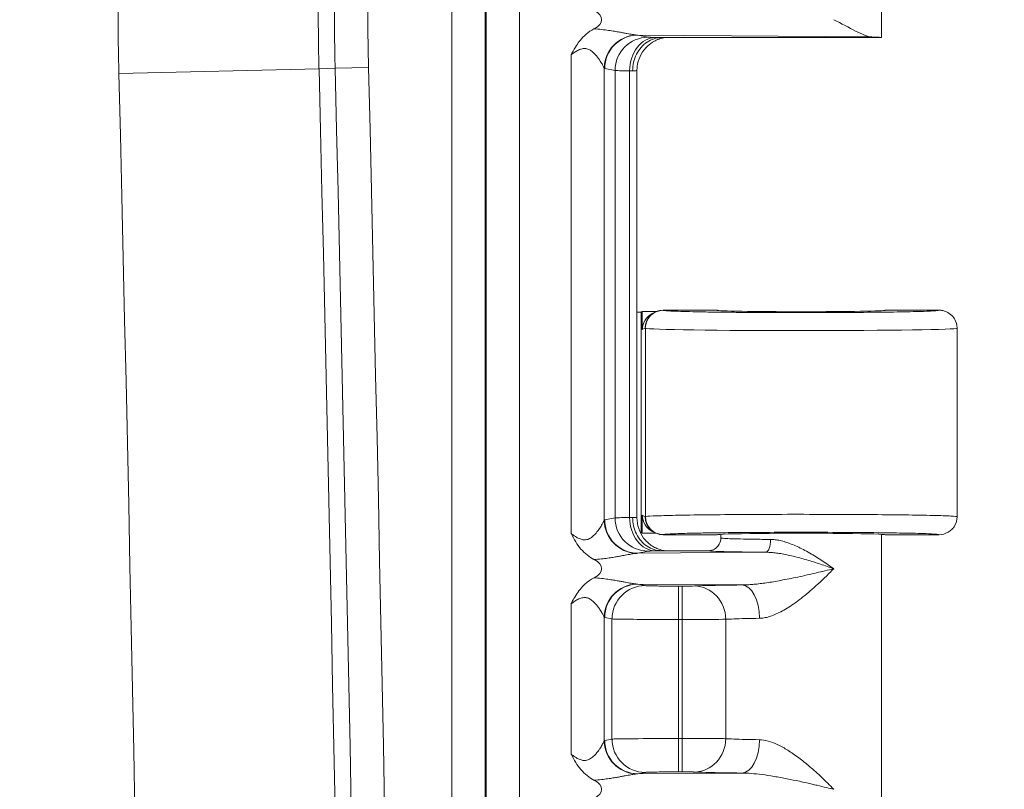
# Model space of a CAD drawing. Header units: inches. Extents: x 0 to 153, y 3 to 96.
# Tile 115 of 132: x 128.27 to 130.19, y 58.61 to 60.11. Entities that reach past the tile are written whole.
import ezdxf

# ---------------------------------------------------------------- set-up
doc = ezdxf.new("R2010")
doc.units = ezdxf.units.IN
doc.header["$LTSCALE"] = 4.5
doc.header["$MEASUREMENT"] = 0
for name, color, linetype, lineweight in [('Dimension (ANSI)', 7, 'Continuous', 9), ('Visible (ANSI)', 7, 'Continuous', 18), ('Visible Narrow (ANSI)', 7, 'Continuous', 5)]:
    doc.layers.add(name, color=color, linetype=linetype, lineweight=lineweight)
doc.styles.add('Note Text (ANSI)', font='arial.ttf')
doc.dimstyles.new('.XXX', dxfattribs={"dimscale": 4.5, "dimtxt": 0.095, "dimasz": 0.125, "dimexe": 0.1875, "dimexo": 0.063, "dimgap": 0.0625, "dimtad": 0, "dimtih": 1, "dimtoh": 1, "dimdec": 3, "dimrnd": 1e-08, "dimzin": 0, "dimdsep": 46, "dimtxsty": 'Note Text (ANSI)', "dimblk": 'Filled-1', "dimcen": 0.09, "dimdle": 0.45, "dimclrd": 256, "dimclre": 256, "dimclrt": 256, "dimadec": 0, "dimazin": 1, "dimtfac": 1.263158, "dimtofl": 0, "dimtmove": 0, "dimatfit": 3, "dimfxl": 1, "dimtolj": 1, "dimtzin": 4, "dimlwd": -1, "dimlwe": -1, "dimarcsym": 0})

# ---------------------------------------------------------------- blocks, each defined once
blk = doc.blocks.new('Filled-1')
at = {"color": 0}
for p, q in [((0, 0), (-1, 0.25)), ((-1, 0.25), (-1, -0.25)), ((-1, 0), (0, 0)), ((-1, -0.25), (0, 0))]:
    blk.add_line(p, q, dxfattribs=at)
at = {"color": 0, "flags": 128}
blk.add_lwpolyline([(-1, -0.25), (0, 0), (-1, 0.25), (-1, -0.25)], dxfattribs=at)
at = {"color": 0}
blk.add_solid([(-1, -0.25), (0, 0), (-1, 0.25), (-1, -0.25)], dxfattribs=at)
blk = doc.blocks.new('*D68')
at = {"layer": 'Defpoints', "color": 0, "transparency": 16777216}
for p in [(128.2716, 63.3379), (128.2716, 41.3129), (133.1091, 41.3129)]:
    blk.add_point(p, dxfattribs=at)
at = {"layer": 'Dimension (ANSI)', "transparency": 16777216}
for p, q in [((128.5551, 63.3379), (133.9529, 63.3379)), ((133.1091, 62.7754), (133.1091, 52.8251)), ((133.1091, 41.8754), (133.1091, 51.8257)), ((128.5551, 41.3129), (133.9529, 41.3129))]:
    blk.add_line(p, q, dxfattribs=at)
at = {"layer": 'Dimension (ANSI)', "transparency": 16777216, "xscale": 0.5625, "yscale": 0.5625, "zscale": 0.5625}
for p, rotation in [((133.1091, 63.3379), 90), ((133.1091, 41.3129), 270)]:
    blk.add_blockref('Filled-1', p, dxfattribs=dict(at, rotation=rotation))
at = {"layer": 'Dimension (ANSI)', "transparency": 16777216, "insert": (132.3842, 52.5438), "char_height": 0.4275, "attachment_point": 1, "style": 'Note Text (ANSI)'}
blk.add_mtext('\\A1;22.03', dxfattribs=at)

msp = doc.modelspace()

# ---------------------------------------------------------------- linework, layer by layer
at = {"layer": 'Visible (ANSI)'}
for p, q in [((129.9504, 60.0754), (129.9504, 60.6075)), ((129.4439, 60.0854), (129.4439, 60.0854)), ((129.4439, 60.0716), (129.4439, 60.0716)), ((129.9504, 60.0754), (129.5223, 60.0754)), ((129.4191, 60.0461), (129.4191, 60.0461)), ((129.417, 60.0418), (129.417, 60.0418)), ((129.4742, 59.1393), (129.4742, 60.0115)), ((129.4742, 59.5404), (129.4826, 59.5404)), ((129.4847, 59.5414), (129.4826, 59.5404)), ((129.4826, 59.1104), (129.4826, 59.5404)), ((129.4847, 59.5064), (129.4847, 59.5414)), ((129.4847, 59.5414), (129.5117, 59.5414)), ((129.5096, 59.5405), (129.5041, 59.5377)), ((129.5124, 59.5414), (129.5124, 59.5414)), ((129.5252, 59.5441), (129.6304, 59.5441)), ((129.9579, 59.5441), (130.0629, 59.5441)), ((130.0979, 59.5091), (130.0979, 59.1416)), ((129.4847, 59.1094), (129.4847, 59.1444)), ((129.417, 59.109), (129.417, 59.109)), ((129.4191, 59.1047), (129.4191, 59.1047)), ((129.481, 59.1104), (129.4826, 59.1104)), ((129.4847, 59.1094), (129.4826, 59.1104)), ((129.5117, 59.1094), (129.4847, 59.1094)), ((129.5041, 59.1131), (129.5096, 59.1103)), ((129.5125, 59.1094), (129.5124, 59.1094)), ((129.5252, 59.1066), (129.6304, 59.1066)), ((129.6379, 59.1004), (129.6379, 59.1075)), ((129.9504, 58.5754), (129.9504, 59.1075)), ((129.9579, 59.1066), (130.0629, 59.1066)), ((129.4439, 59.0654), (129.4439, 59.0654)), ((129.5223, 59.0754), (129.6129, 59.0754)), ((129.417, 59.0609), (129.417, 59.0609)), ((129.417, 59.0199), (129.417, 59.0199)), ((129.4191, 59.0196), (129.4191, 59.0196)), ((129.4439, 59.0154), (129.4439, 59.0154)), ((129.417, 58.679), (129.417, 58.679)), ((129.4191, 58.6747), (129.4191, 58.6747)), ((129.417, 58.6309), (129.417, 58.6309)), ((129.4439, 58.6354), (129.4439, 58.6354))]:
    msp.add_line(p, q, dxfattribs=at)
for centre, major_axis, ratio, start_param, end_param in [((129.3352, 60.1104), (0.0702, 0), 0.412637, 5.620675, 6.945469), ((129.7941, 60.0754), (0.1562, 0), 0.017455, 6.275185, 6.772124), ((129.5198, 59.5064), (-0.0313, -0.0157), 0.999239, 4.712389, 5.819964), ((129.5252, 59.5091), (0, 0.035), 0.999239, 0, 1.570796), ((129.5198, 59.5064), (-0.0313, -0.0157), 0.999239, 4.572588, 4.572729), ((129.7941, 59.5441), (0.1638, 0), 0.017455, 3.141593, 6.283185), ((129.5198, 59.1444), (-0.0313, 0.0157), 0.999239, 0.463221, 1.570796), ((129.5252, 59.1416), (0, -0.035), 0.999239, 4.712389, 6.283185), ((129.5198, 59.1444), (-0.0313, 0.0157), 0.999239, 1.710457, 1.711606), ((129.7941, 59.1066), (0.1638, 0), 0.017455, 0, 3.141593), ((129.3352, 59.0404), (0.0702, 0), 0.412637, 5.621879, 6.945485), ((129.3352, 58.6104), (0.0702, 0), 0.412637, 5.621879, 6.945485)]:
    msp.add_ellipse(centre, major_axis=major_axis, ratio=ratio, start_param=start_param, end_param=end_param, dxfattribs=at)
for points, knots in [([(129.8576, 60.1104), (129.8724, 60.103), (129.8872, 60.0948), (129.9129, 60.0819), (129.9238, 60.077), (129.9321, 60.0767)], [0, 0, 0, 0, 0.135667, 0.135667, 0.2691124, 0.2691124, 0.2691124, 0.2691124]), ([(129.3458, 60.0418), (129.3463, 60.0427), (129.3471, 60.0441), (129.3541, 60.0572), (129.3589, 60.0644), (129.3669, 60.0743), (129.3707, 60.0783), (129.3798, 60.0861), (129.385, 60.0896), (129.3905, 60.0926)], [-0.0073862, -0.0073862, -0.0073862, -0.0073862, 0, 0, 0.1055968, 0.1055968, 0.1931683, 0.1931683, 0.2901849, 0.2901849, 0.2901849, 0.2901849]), ([(129.4658, 60.0104), (129.4657, 60.0218), (129.4684, 60.0332), (129.4734, 60.043), (129.4783, 60.0527), (129.4854, 60.0609), (129.4939, 60.0666), (129.5025, 60.0723), (129.5126, 60.0754), (129.5223, 60.0754)], [0, 0, 0, 0, 0.3333333, 0.3333333, 0.3333333, 0.6666667, 0.6666667, 0.6666667, 0.9999971, 0.9999971, 0.9999971, 0.9999971]), ([(129.5279, 60.0754), (129.5269, 60.0752), (129.5257, 60.075), (129.523, 60.0744), (129.5216, 60.074), (129.5183, 60.073), (129.5163, 60.0723), (129.511, 60.0701), (129.5078, 60.0685), (129.4999, 60.0635), (129.4955, 60.0599), (129.487, 60.0508), (129.4832, 60.045), (129.4774, 60.0327), (129.4755, 60.0259), (129.4744, 60.0165), (129.4742, 60.014), (129.4742, 60.0115)], [0.1321664, 0.1321664, 0.1321664, 0.1321664, 0.1456204, 0.1456204, 0.1576999, 0.1576999, 0.1745215, 0.1745215, 0.2023357, 0.2023357, 0.2457092, 0.2457092, 0.2971239, 0.2971239, 0.3496632, 0.3496632, 0.3688285, 0.3688285, 0.3688285, 0.3688285]), ([(130.0629, 59.5441), (130.0654, 59.5441), (130.0679, 59.5439), (130.0726, 59.5428), (130.0749, 59.5421), (130.081, 59.5394), (130.0846, 59.5369), (130.0903, 59.5312), (130.0925, 59.5281), (130.0966, 59.52), (130.0974, 59.5156), (130.0978, 59.5114), (130.0979, 59.5102), (130.0979, 59.5091)], [-0.08332371, -0.08332371, -0.08332371, -0.08332371, -0.07190987, -0.07190987, -0.06103151, -0.06103151, -0.04145418, -0.04145418, -0.02414848, -0.02414848, 0, 0, 0.00766329, 0.00766329, 0.00766329, 0.00766329]), ([(130.0629, 59.1066), (130.069, 59.1066), (130.0751, 59.1083), (130.0804, 59.1113), (130.083, 59.1129), (130.0855, 59.1148), (130.0876, 59.1169), (130.0897, 59.119), (130.0917, 59.1215), (130.0932, 59.1241), (130.0962, 59.1294), (130.0979, 59.1355), (130.0979, 59.1416)], [0, 0, 0, 0, 0.333333, 0.333333, 0.333333, 0.49993, 0.49993, 0.49993, 0.666667, 0.666667, 0.666667, 1, 1, 1, 1]), ([(129.4658, 59.1404), (129.4657, 59.1291), (129.4684, 59.1178), (129.4733, 59.108), (129.4782, 59.0981), (129.4856, 59.0897), (129.4941, 59.0841), (129.5026, 59.0784), (129.5122, 59.0754), (129.5223, 59.0754)], [0, 0, 0, 0, 0.3333333, 0.3333333, 0.3333333, 0.6666667, 0.6666667, 0.6666667, 0.9999986, 0.9999986, 0.9999986, 0.9999986]), ([(129.4742, 59.1393), (129.4742, 59.1323), (129.4754, 59.1252), (129.4799, 59.112), (129.4832, 59.1057), (129.4914, 59.0947), (129.4965, 59.0898), (129.5049, 59.084), (129.5078, 59.0823), (129.5136, 59.0795), (129.5164, 59.0784), (129.5211, 59.0769), (129.5229, 59.0764), (129.5254, 59.0758), (129.5263, 59.0757), (129.5273, 59.0755), (129.5276, 59.0754), (129.5279, 59.0754)], [0, 0, 0, 0, 0.0535059, 0.0535059, 0.1061073, 0.1061073, 0.1586915, 0.1586915, 0.1843305, 0.1843305, 0.208002, 0.208002, 0.2241524, 0.2241524, 0.2327127, 0.2327127, 0.2367245, 0.2367245, 0.2367245, 0.2367245]), ([(129.3905, 59.0582), (129.381, 59.0633), (129.3724, 59.0702), (129.3651, 59.0787), (129.3578, 59.0873), (129.3518, 59.0975), (129.3458, 59.109)], [0, 0, 0, 0, 0.5, 0.5, 0.5, 1, 1, 1, 1]), ([(129.6129, 59.0754), (129.6172, 59.0754), (129.6216, 59.0766), (129.6254, 59.0787), (129.6292, 59.0809), (129.6324, 59.0842), (129.6345, 59.0879), (129.6367, 59.0917), (129.6379, 59.096), (129.6379, 59.1004)], [0.0000006, 0.0000006, 0.0000006, 0.0000006, 0.3333333, 0.3333333, 0.3333333, 0.6666667, 0.6666667, 0.6666667, 0.9994469, 0.9994469, 0.9994469, 0.9994469]), ([(129.3458, 58.9718), (129.3461, 58.9724), (129.3464, 58.973), (129.3467, 58.9735), (129.3488, 58.9775), (129.351, 58.9814), (129.3532, 58.9852), (129.3557, 58.9893), (129.3583, 58.9933), (129.3613, 58.9973), (129.3619, 58.9981), (129.3626, 58.999), (129.3633, 58.9998), (129.3663, 59.0036), (129.3697, 59.0073), (129.3735, 59.0107), (129.3785, 59.0152), (129.3842, 59.0192), (129.3906, 59.0226)], [0, 0, 0, 0, 0.029877, 0.029877, 0.029877, 0.2317057, 0.2317057, 0.2317057, 0.4515051, 0.4515051, 0.4515051, 0.5, 0.5, 0.5, 0.7152516, 0.7152516, 0.7152516, 1, 1, 1, 1]), ([(129.3905, 58.6282), (129.381, 58.6333), (129.3724, 58.6402), (129.3651, 58.6487), (129.3578, 58.6573), (129.3518, 58.6675), (129.3458, 58.679)], [0, 0, 0, 0, 0.5, 0.5, 0.5, 1, 1, 1, 1])]:
    msp.add_open_spline(points, degree=3, knots=knots, dxfattribs=at)
msp.add_open_spline([(129.4742, 59.1393), (129.4742, 59.1393), (129.4742, 59.1393), (129.4742, 59.1393)], degree=3, dxfattribs=at)
at = {"layer": 'Visible Narrow (ANSI)'}
for p, q in [((129.1134, 62.2844), (129.1134, 42.3664)), ((129.1784, 62.2844), (129.1784, 42.3664)), ((129.1804, 42.3646), (129.1804, 62.2862)), ((129.2454, 42.3646), (129.2454, 62.2862)), ((129.9321, 60.0767), (129.4761, 60.0803)), ((129.4761, 60.0803), (129.4962, 60.0763)), ((129.3458, 60.0418), (129.3458, 59.109)), ((128.8548, 60.0148), (128.4649, 60.0055)), ((128.8863, 60.0156), (128.8548, 60.0148)), ((128.9513, 60.0171), (128.8863, 60.0156)), ((129.4106, 60.0158), (129.4106, 59.135)), ((129.4114, 60.0153), (129.4315, 60.0113)), ((129.4315, 60.0113), (129.4315, 59.1395)), ((129.4598, 60.0107), (129.4598, 59.1401)), ((129.5255, 59.544), (129.5252, 59.5441)), ((129.4902, 59.5091), (129.4847, 59.5064)), ((129.4906, 59.509), (129.4902, 59.5091)), ((129.4906, 59.509), (129.4906, 59.1418)), ((129.4847, 59.1444), (129.4902, 59.1416)), ((129.4902, 59.1416), (129.4906, 59.1418)), ((129.4114, 59.1355), (129.4315, 59.1395)), ((129.5252, 59.1066), (129.5255, 59.1068)), ((129.4761, 59.0705), (129.4962, 59.0745)), ((129.4761, 59.0705), (129.7251, 59.0725)), ((129.6792, 59.0087), (129.4761, 59.0103)), ((129.4761, 59.0103), (129.4904, 59.0075)), ((129.5551, 59.0064), (129.5626, 59.0064)), ((129.5551, 58.9414), (129.5551, 59.0064)), ((129.5626, 58.9414), (129.5626, 59.0064)), ((129.3458, 58.9718), (129.3458, 58.679)), ((129.4106, 58.9458), (129.4106, 58.705)), ((129.4114, 58.9453), (129.4256, 58.9425)), ((129.4256, 58.9425), (129.4256, 58.7083)), ((129.5551, 58.9414), (129.5626, 58.9414)), ((129.5551, 58.9414), (129.5551, 58.7094)), ((129.5626, 58.9414), (129.5626, 58.7094)), ((129.4114, 58.7055), (129.4256, 58.7083)), ((129.5551, 58.7094), (129.5626, 58.7094)), ((129.5551, 58.6444), (129.5551, 58.7094)), ((129.5626, 58.6444), (129.5626, 58.7094)), ((129.4761, 58.6405), (129.4904, 58.6433)), ((129.5551, 58.6444), (129.5626, 58.6444)), ((129.4761, 58.6405), (129.6792, 58.6421))]:
    msp.add_line(p, q, dxfattribs=at)
for centre, radius, start, end in [((133.8866, 60.1356), 5.4233, 180, 181.3754), ((133.8866, 60.1356), 5.0333, 180, 181.3754), ((133.8866, 60.1356), 5.0018, 180, 181.3754), ((133.8866, 60.1356), 4.9368, 180, 181.3754), ((-191.3998, 52.3254), 319.9569, 358.624571, 1.375429), ((-191.3998, 52.3254), 320.3469, 358.624571, 1.375429), ((-191.3998, 52.3254), 320.3784, 358.624571, 1.375429), ((-191.3998, 52.3254), 320.4434, 358.624571, 1.375429)]:
    msp.add_arc(centre, radius, start, end, dxfattribs=at)
for centre, major_axis, ratio, start_param, end_param in [((129.4753, 60.0158), (0.0468, 0.0451), 0.992155, 0.841678, 2.369997), ((129.4761, 60.0153), (0.0127, 0.0637), 0.996044, 0.197689, 1.766964), ((129.4962, 60.0113), (0.0127, 0.0637), 0.996044, 0.197683, 1.766962), ((129.5104, 60.0107), (0.0014, 0.065), 0.777979, 0.027761, 1.587613), ((129.561, 60.0114), (-0.13, 0), 0.008725, 0.087251, 0.679208), ((129.4093, 60.0093), (0.065, 0), 0.034653, 0.516502, 0.67905), ((129.5255, 59.509), (0.0156, 0.0313), 0.999239, 0.46383, 2.034018), ((129.7941, 59.5091), (-0.3038, 0), 0.015443, 0.034907, 3.141582), ((129.5256, 59.1418), (0.0156, -0.0313), 0.999239, 4.249159, 5.818936), ((129.4753, 59.135), (-0.0468, 0.0451), 0.992154, 0.771406, 2.29985), ((129.4761, 59.1355), (0.0127, -0.0637), 0.996044, 4.516222, 6.085497), ((129.561, 59.1394), (-0.13, 0), 0.008726, 5.603966, 6.195927), ((129.4962, 59.1395), (0.0127, -0.0637), 0.996044, 4.516222, 6.085496), ((129.4092, 59.1415), (0.065, 0), 0.034699, 5.604167, 5.766675), ((129.5104, 59.1401), (0.0014, -0.065), 0.777979, 4.695572, 6.255426), ((129.7251, 59.0974), (-0.0002, -0.025), 0.380981, 0.018873, 1.573531), ((129.4753, 58.9458), (0.0468, 0.0451), 0.992154, 0.841753, 2.370204), ((129.4761, 58.9453), (0.0127, 0.0637), 0.996044, 0.197689, 1.766964), ((129.4904, 58.9425), (0.0127, 0.0637), 0.996044, 0.19769, 1.766964), ((129.4774, 59.0635), (-0.0012, -0.0532), 0.908679, 6.219099, 6.281748), ((129.6792, 58.9437), (-0.0007, 0.065), 0.519437, 4.706878, 6.262761), ((129.5626, 59.0069), (0.025, 0), 0.017456, 4.712414, 5.936139), ((129.5861, 58.9417), (-0.0031, 0.0649), 0.940262, 4.66704, 6.23191), ((129.4115, 59.0704), (0, -0.1251), 0.08715, 6.193125, 6.265792), ((129.5626, 58.9419), (0.09, 0), 0.004848, 4.712392, 5.93618), ((129.4753, 58.705), (-0.0468, 0.0451), 0.992154, 0.771406, 2.29985), ((129.4761, 58.7055), (0.0127, -0.0637), 0.996044, 4.516222, 6.085497), ((129.5551, 58.7082), (-0.13, 0), 0.008727, 4.712402, 6.195919), ((129.4904, 58.7083), (0.0127, -0.0637), 0.996044, 4.516222, 6.085496), ((129.5861, 58.7091), (-0.0031, -0.0649), 0.940262, 0.051282, 1.616122), ((129.6792, 58.7071), (-0.0007, -0.065), 0.519512, 0.020338, 1.576249)]:
    msp.add_ellipse(centre, major_axis=major_axis, ratio=ratio, start_param=start_param, end_param=end_param, dxfattribs=at)
for points, knots in [([(129.3905, 60.0926), (129.3958, 60.0923), (129.4008, 60.0919), (129.4055, 60.0913), (129.4103, 60.0908), (129.4148, 60.0902), (129.419, 60.0896), (129.4231, 60.089), (129.4269, 60.0884), (129.4304, 60.0878), (129.4338, 60.0872), (129.437, 60.0867), (129.4399, 60.0862), (129.4428, 60.0856), (129.4454, 60.0851), (129.4479, 60.0847), (129.4503, 60.0842), (129.4526, 60.0838), (129.4547, 60.0834), (129.4567, 60.083), (129.4586, 60.0827), (129.4604, 60.0824), (129.4621, 60.0821), (129.4638, 60.0818), (129.4653, 60.0815), (129.4667, 60.0813), (129.4681, 60.0811), (129.4694, 60.0809), (129.4707, 60.0807), (129.472, 60.0806), (129.4731, 60.0805)], [0, 0, 0, 0, 0.1, 0.1, 0.1, 0.2, 0.2, 0.2, 0.3, 0.3, 0.3, 0.4, 0.4, 0.4, 0.5, 0.5, 0.5, 0.6, 0.6, 0.6, 0.7, 0.7, 0.7, 0.8, 0.8, 0.8, 0.9, 0.9, 0.9, 0.9999934, 0.9999934, 0.9999934, 0.9999934]), ([(129.4962, 60.0763), (129.4968, 60.0762), (129.4982, 60.0761), (129.5003, 60.076), (129.5004, 60.076), (129.5006, 60.076), (129.5007, 60.076), (129.503, 60.0759), (129.5062, 60.0758), (129.5104, 60.0757)], [0, 0, 0, 0, 0.4747361, 0.4747361, 0.4747361, 0.5, 0.5, 0.5, 1, 1, 1, 1]), ([(129.3458, 60.0418), (129.3483, 60.0437), (129.3507, 60.0454), (129.3531, 60.047), (129.3555, 60.0486), (129.358, 60.05), (129.3604, 60.0512), (129.3628, 60.0523), (129.3652, 60.0532), (129.3676, 60.0537), (129.3701, 60.0542), (129.3725, 60.0543), (129.3749, 60.054), (129.3773, 60.0536), (129.3797, 60.0528), (129.382, 60.0516), (129.3843, 60.0505), (129.3864, 60.0489), (129.3883, 60.0472), (129.3903, 60.0456), (129.3921, 60.0437), (129.3937, 60.0419), (129.3952, 60.0401), (129.3967, 60.0384), (129.3979, 60.0367), (129.3992, 60.035), (129.4003, 60.0334), (129.4013, 60.0319), (129.4023, 60.0304), (129.4032, 60.029), (129.404, 60.0277), (129.4048, 60.0264), (129.4055, 60.0252), (129.4062, 60.0241), (129.4068, 60.023), (129.4073, 60.022), (129.4078, 60.0211), (129.4083, 60.0203), (129.4087, 60.0195), (129.4091, 60.0188), (129.4094, 60.0181), (129.4097, 60.0175), (129.41, 60.017), (129.4102, 60.0165), (129.4104, 60.0161), (129.4106, 60.0158)], [0, 0, 0, 0, 0.066667, 0.066667, 0.066667, 0.133333, 0.133333, 0.133333, 0.2, 0.2, 0.2, 0.266667, 0.266667, 0.266667, 0.333333, 0.333333, 0.333333, 0.4, 0.4, 0.4, 0.466667, 0.466667, 0.466667, 0.533333, 0.533333, 0.533333, 0.6, 0.6, 0.6, 0.666667, 0.666667, 0.666667, 0.733333, 0.733333, 0.733333, 0.8, 0.8, 0.8, 0.866667, 0.866667, 0.866667, 0.933333, 0.933333, 0.933333, 1, 1, 1, 1]), ([(129.4106, 60.0158), (129.4107, 60.0157), (129.411, 60.0154), (129.4112, 60.0153), (129.4114, 60.0153)], [0.0017798, 0.0017798, 0.0017798, 0.0017798, 0.5, 1, 1, 1, 1]), ([(129.4658, 60.0104), (129.4686, 60.0106), (129.4728, 60.0109), (129.4742, 60.0113), (129.4742, 60.0115)], [0, 0, 0, 0, 0.5, 0.9673103, 0.9673103, 0.9673103, 0.9673103]), ([(130.0629, 59.5441), (130.0629, 59.5438), (130.0609, 59.5435), (130.0568, 59.5431), (130.0553, 59.543), (130.0535, 59.5429), (130.0515, 59.5428), (130.045, 59.5424), (130.0359, 59.542), (130.0243, 59.5417), (130.0222, 59.5416), (130.0201, 59.5416), (130.0179, 59.5415), (130.0038, 59.5412), (129.9866, 59.5408), (129.967, 59.5405), (129.9664, 59.5405), (129.9657, 59.5405), (129.9651, 59.5405), (129.9447, 59.5402), (129.9219, 59.54), (129.8975, 59.5398), (129.8954, 59.5398), (129.8932, 59.5398), (129.8911, 59.5398), (129.8686, 59.5396), (129.845, 59.5395), (129.8211, 59.5395), (129.8156, 59.5395), (129.8102, 59.5394), (129.8047, 59.5394), (129.7838, 59.5394), (129.7628, 59.5395), (129.7423, 59.5395), (129.7339, 59.5396), (129.7255, 59.5396), (129.7173, 59.5396), (129.7002, 59.5397), (129.6836, 59.5398), (129.6678, 59.54), (129.6574, 59.5401), (129.6474, 59.5402), (129.6379, 59.5403), (129.626, 59.5405), (129.6149, 59.5406), (129.6047, 59.5408), (129.5943, 59.541), (129.5849, 59.5412), (129.5766, 59.5414), (129.5703, 59.5415), (129.5645, 59.5417), (129.5595, 59.5418), (129.5515, 59.5421), (129.5452, 59.5423), (129.5403, 59.5426), (129.538, 59.5427), (129.536, 59.5428), (129.5342, 59.5429), (129.5299, 59.5432), (129.5274, 59.5435), (129.5262, 59.5438), (129.5259, 59.5438), (129.5257, 59.5439), (129.5255, 59.544)], [0, 0, 0, 0, 0.0661777, 0.0661777, 0.0661777, 0.0909091, 0.0909091, 0.0909091, 0.1681587, 0.1681587, 0.1681587, 0.1818182, 0.1818182, 0.1818182, 0.269862, 0.269862, 0.269862, 0.2727273, 0.2727273, 0.2727273, 0.3636364, 0.3636364, 0.3636364, 0.3715853, 0.3715853, 0.3715853, 0.4545455, 0.4545455, 0.4545455, 0.4733454, 0.4733454, 0.4733454, 0.5454545, 0.5454545, 0.5454545, 0.5749069, 0.5749069, 0.5749069, 0.6363636, 0.6363636, 0.6363636, 0.6767631, 0.6767631, 0.6767631, 0.7272727, 0.7272727, 0.7272727, 0.778755, 0.778755, 0.778755, 0.8181818, 0.8181818, 0.8181818, 0.88, 0.88, 0.88, 0.9090909, 0.9090909, 0.9090909, 0.98157, 0.98157, 0.98157, 1, 1, 1, 1]), ([(129.3458, 59.109), (129.3463, 59.1086), (129.3468, 59.1082), (129.3473, 59.1079), (129.3506, 59.1055), (129.3536, 59.1033), (129.3567, 59.1015), (129.3576, 59.101), (129.3585, 59.1005), (129.3594, 59.1001), (129.3621, 59.0987), (129.3647, 59.0977), (129.3672, 59.0972), (129.3684, 59.0969), (129.3696, 59.0967), (129.3708, 59.0966), (129.3728, 59.0965), (129.3746, 59.0966), (129.3764, 59.097), (129.3777, 59.0973), (129.3789, 59.0977), (129.3801, 59.0982), (129.3814, 59.0988), (129.3826, 59.0995), (129.3838, 59.1002), (129.3851, 59.101), (129.3863, 59.1019), (129.3874, 59.1028), (129.3882, 59.1034), (129.389, 59.1041), (129.3897, 59.1048), (129.391, 59.106), (129.3921, 59.1071), (129.3932, 59.1083), (129.3937, 59.1088), (129.3941, 59.1094), (129.3946, 59.1099), (129.3957, 59.1112), (129.3968, 59.1126), (129.3978, 59.1139), (129.398, 59.1142), (129.3982, 59.1145), (129.3985, 59.1148), (129.3996, 59.1163), (129.4005, 59.1177), (129.4014, 59.119), (129.4015, 59.1192), (129.4016, 59.1193), (129.4017, 59.1194), (129.4026, 59.1209), (129.4035, 59.1222), (129.4043, 59.1235), (129.405, 59.1248), (129.4057, 59.1259), (129.4064, 59.127), (129.4064, 59.1272), (129.4065, 59.1273), (129.4066, 59.1274), (129.4071, 59.1284), (129.4076, 59.1292), (129.408, 59.13), (129.4081, 59.1302), (129.4082, 59.1304), (129.4083, 59.1306), (129.4087, 59.1312), (129.4089, 59.1318), (129.4092, 59.1323), (129.4093, 59.1325), (129.4094, 59.1327), (129.4095, 59.1329), (129.4097, 59.1333), (129.4099, 59.1336), (129.4101, 59.1339), (129.4102, 59.1341), (129.4103, 59.1343), (129.4103, 59.1345), (129.4104, 59.1347), (129.4105, 59.1348), (129.4106, 59.135)], [0, 0, 0, 0, 0.009557, 0.009557, 0.009557, 0.0714286, 0.0714286, 0.0714286, 0.0895597, 0.0895597, 0.0895597, 0.1428571, 0.1428571, 0.1428571, 0.1687848, 0.1687848, 0.1687848, 0.2142857, 0.2142857, 0.2142857, 0.2482034, 0.2482034, 0.2482034, 0.2857143, 0.2857143, 0.2857143, 0.3274285, 0.3274285, 0.3274285, 0.3571429, 0.3571429, 0.3571429, 0.4066429, 0.4066429, 0.4066429, 0.4285714, 0.4285714, 0.4285714, 0.4859161, 0.4859161, 0.4859161, 0.5, 0.5, 0.5, 0.5651615, 0.5651615, 0.5651615, 0.5714286, 0.5714286, 0.5714286, 0.6428571, 0.6428571, 0.6428571, 0.7142857, 0.7142857, 0.7142857, 0.72364, 0.72364, 0.72364, 0.7857143, 0.7857143, 0.7857143, 0.8029065, 0.8029065, 0.8029065, 0.8571429, 0.8571429, 0.8571429, 0.8821476, 0.8821476, 0.8821476, 0.9285714, 0.9285714, 0.9285714, 0.9614561, 0.9614561, 0.9614561, 1, 1, 1, 1]), ([(129.4106, 59.135), (129.4107, 59.1351), (129.411, 59.1353), (129.4112, 59.1354), (129.4114, 59.1355)], [0.0000001, 0.0000001, 0.0000001, 0.0000001, 0.5, 1, 1, 1, 1]), ([(129.4658, 59.1404), (129.4686, 59.1402), (129.4728, 59.1399), (129.4742, 59.1395), (129.4742, 59.1393)], [0, 0, 0, 0, 0.5, 0.9670537, 0.9670537, 0.9670537, 0.9670537]), ([(129.5255, 59.1068), (129.5259, 59.107), (129.527, 59.1072), (129.5288, 59.1074), (129.5311, 59.1076), (129.5343, 59.1079), (129.5387, 59.1081), (129.543, 59.1083), (129.5484, 59.1086), (129.5547, 59.1088), (129.5599, 59.109), (129.5658, 59.1091), (129.5722, 59.1093), (129.5815, 59.1095), (129.5919, 59.1098), (129.6035, 59.11), (129.6098, 59.1101), (129.6164, 59.1102), (129.6234, 59.1103), (129.6379, 59.1105), (129.6537, 59.1107), (129.6704, 59.1108), (129.6762, 59.1109), (129.6821, 59.1109), (129.688, 59.111), (129.7076, 59.1111), (129.7282, 59.1112), (129.7492, 59.1113), (129.7531, 59.1113), (129.7571, 59.1113), (129.7611, 59.1113), (129.7847, 59.1114), (129.8087, 59.1114), (129.8322, 59.1113), (129.8338, 59.1113), (129.8353, 59.1113), (129.8368, 59.1113), (129.8618, 59.1112), (129.8863, 59.1111), (129.9092, 59.1109), (129.91, 59.1109), (129.9108, 59.1109), (129.9116, 59.1109), (129.9336, 59.1107), (129.9541, 59.1104), (129.9723, 59.1102), (129.9749, 59.1101), (129.9774, 59.1101), (129.9798, 59.11), (129.9957, 59.1098), (130.0097, 59.1095), (130.0214, 59.1092), (130.0245, 59.1091), (130.0275, 59.109), (130.0303, 59.1089), (130.0396, 59.1086), (130.047, 59.1083), (130.0524, 59.1079), (130.0547, 59.1078), (130.0566, 59.1077), (130.0582, 59.1075), (130.0613, 59.1072), (130.0629, 59.1069), (130.0629, 59.1066)], [0, 0, 0, 0, 0.0404823, 0.0404823, 0.0404823, 0.0909091, 0.0909091, 0.0909091, 0.1408952, 0.1408952, 0.1408952, 0.1818182, 0.1818182, 0.1818182, 0.2405294, 0.2405294, 0.2405294, 0.2727273, 0.2727273, 0.2727273, 0.3402922, 0.3402922, 0.3402922, 0.3636364, 0.3636364, 0.3636364, 0.4400719, 0.4400719, 0.4400719, 0.4545455, 0.4545455, 0.4545455, 0.5398613, 0.5398613, 0.5398613, 0.5454545, 0.5454545, 0.5454545, 0.6363636, 0.6363636, 0.6363636, 0.6396598, 0.6396598, 0.6396598, 0.7272727, 0.7272727, 0.7272727, 0.739467, 0.739467, 0.739467, 0.8181818, 0.8181818, 0.8181818, 0.8392196, 0.8392196, 0.8392196, 0.9090909, 0.9090909, 0.9090909, 0.9393164, 0.9393164, 0.9393164, 1, 1, 1, 1]), ([(129.6379, 59.1004), (129.6379, 59.1001), (129.6393, 59.0999), (129.6422, 59.0996), (129.6451, 59.0994), (129.6495, 59.0992), (129.6551, 59.0989), (129.6607, 59.0987), (129.6675, 59.0985), (129.6755, 59.0983), (129.6835, 59.0981), (129.6925, 59.098), (129.7025, 59.0978), (129.7124, 59.0977), (129.7232, 59.0975), (129.7346, 59.0974)], [0, 0, 0, 0, 0.2, 0.2, 0.2, 0.4, 0.4, 0.4, 0.6, 0.6, 0.6, 0.8, 0.8, 0.8, 1, 1, 1, 1]), ([(129.7346, 59.0974), (129.7374, 59.0974), (129.7404, 59.0972), (129.7435, 59.0968), (129.7466, 59.0965), (129.7497, 59.0959), (129.7531, 59.0952), (129.7564, 59.0944), (129.7598, 59.0935), (129.7634, 59.0924), (129.767, 59.0913), (129.7707, 59.09), (129.7746, 59.0885), (129.7784, 59.087), (129.7824, 59.0853), (129.7864, 59.0835), (129.7904, 59.0817), (129.7944, 59.0797), (129.7985, 59.0775), (129.8026, 59.0754), (129.8068, 59.0731), (129.8109, 59.0708), (129.815, 59.0684), (129.8191, 59.066), (129.8232, 59.0635), (129.8272, 59.061), (129.8313, 59.0584), (129.8352, 59.0558), (129.8391, 59.0532), (129.843, 59.0506), (129.8467, 59.048), (129.8505, 59.0455), (129.8541, 59.0429), (129.8576, 59.0404)], [0.0000002, 0.0000002, 0.0000002, 0.0000002, 0.0909091, 0.0909091, 0.0909091, 0.1818182, 0.1818182, 0.1818182, 0.2727273, 0.2727273, 0.2727273, 0.3636364, 0.3636364, 0.3636364, 0.4545455, 0.4545455, 0.4545455, 0.5454545, 0.5454545, 0.5454545, 0.6363636, 0.6363636, 0.6363636, 0.7272727, 0.7272727, 0.7272727, 0.8181818, 0.8181818, 0.8181818, 0.9090909, 0.9090909, 0.9090909, 1, 1, 1, 1]), ([(129.3905, 59.0582), (129.3957, 59.0585), (129.4054, 59.0593), (129.4174, 59.0609), (129.4278, 59.0625), (129.4367, 59.064), (129.4445, 59.0655), (129.4512, 59.0667), (129.4571, 59.0678), (129.4622, 59.0687), (129.4665, 59.0695), (129.4702, 59.07), (129.4722, 59.0702), (129.4731, 59.0703)], [0, 0, 0, 0, 0.0909091, 0.1818182, 0.2727273, 0.3636364, 0.4545455, 0.5454545, 0.6363636, 0.7272727, 0.8181818, 0.9090909, 0.999999, 0.999999, 0.999999, 0.999999]), ([(129.4962, 59.0745), (129.4964, 59.0745), (129.4967, 59.0746), (129.4972, 59.0746), (129.4977, 59.0747), (129.4983, 59.0747), (129.499, 59.0747), (129.4997, 59.0748), (129.5006, 59.0748), (129.5017, 59.0749), (129.5028, 59.0749), (129.504, 59.0749), (129.5055, 59.075), (129.5069, 59.075), (129.5085, 59.0751), (129.5104, 59.0751)], [0, 0, 0, 0, 0.2, 0.2, 0.2, 0.4, 0.4, 0.4, 0.6, 0.6, 0.6, 0.8, 0.8, 0.8, 1, 1, 1, 1]), ([(129.6129, 59.0754), (129.6128, 59.0751), (129.6161, 59.0746), (129.6311, 59.0739), (129.655, 59.0733), (129.6866, 59.0728), (129.7115, 59.0725), (129.7251, 59.0725)], [0, 0, 0, 0, 0.2, 0.4, 0.6, 0.8, 1, 1, 1, 1]), ([(129.7251, 59.0725), (129.7279, 59.0724), (129.7309, 59.0723), (129.734, 59.0721), (129.7371, 59.0719), (129.7403, 59.0716), (129.7437, 59.0712), (129.7471, 59.0708), (129.7506, 59.0703), (129.7544, 59.0697), (129.7581, 59.0691), (129.762, 59.0683), (129.766, 59.0675), (129.77, 59.0667), (129.7742, 59.0658), (129.7785, 59.0647), (129.7827, 59.0637), (129.7871, 59.0626), (129.7915, 59.0614), (129.796, 59.0602), (129.8005, 59.0589), (129.805, 59.0576), (129.8095, 59.0563), (129.814, 59.0549), (129.8185, 59.0535), (129.8231, 59.0521), (129.8276, 59.0506), (129.832, 59.0491), (129.8364, 59.0477), (129.8408, 59.0462), (129.8451, 59.0447), (129.8493, 59.0433), (129.8535, 59.0418), (129.8576, 59.0404)], [0, 0, 0, 0, 0.0909091, 0.0909091, 0.0909091, 0.1818182, 0.1818182, 0.1818182, 0.2727273, 0.2727273, 0.2727273, 0.3636364, 0.3636364, 0.3636364, 0.4545455, 0.4545455, 0.4545455, 0.5454545, 0.5454545, 0.5454545, 0.6363636, 0.6363636, 0.6363636, 0.7272727, 0.7272727, 0.7272727, 0.8181818, 0.8181818, 0.8181818, 0.9090909, 0.9090909, 0.9090909, 1, 1, 1, 1]), ([(129.6792, 59.0087), (129.6818, 59.0087), (129.6847, 59.0088), (129.6878, 59.0089), (129.6908, 59.009), (129.6941, 59.0092), (129.6975, 59.0095), (129.701, 59.0098), (129.7046, 59.0101), (129.7084, 59.0105), (129.7122, 59.011), (129.7162, 59.0115), (129.7204, 59.012), (129.7245, 59.0126), (129.7288, 59.0132), (129.7333, 59.0139), (129.7378, 59.0146), (129.7425, 59.0154), (129.7474, 59.0163), (129.7523, 59.0172), (129.7573, 59.0181), (129.7626, 59.0191), (129.7679, 59.0201), (129.7733, 59.0212), (129.779, 59.0224), (129.7846, 59.0235), (129.7905, 59.0248), (129.7965, 59.0261), (129.8026, 59.0274), (129.8089, 59.0289), (129.8154, 59.0304), (129.821, 59.0316), (129.8267, 59.033), (129.8326, 59.0344), (129.8336, 59.0346), (129.8347, 59.0349), (129.8357, 59.0351), (129.8416, 59.0365), (129.8477, 59.038), (129.854, 59.0395), (129.8552, 59.0398), (129.8564, 59.0401), (129.8576, 59.0404)], [0, 0, 0, 0, 0.0833333, 0.0833333, 0.0833333, 0.1666667, 0.1666667, 0.1666667, 0.25, 0.25, 0.25, 0.3333333, 0.3333333, 0.3333333, 0.4166667, 0.4166667, 0.4166667, 0.5, 0.5, 0.5, 0.5833333, 0.5833333, 0.5833333, 0.6666667, 0.6666667, 0.6666667, 0.75, 0.75, 0.75, 0.8333333, 0.8333333, 0.8333333, 0.9042879, 0.9042879, 0.9042879, 0.9166667, 0.9166667, 0.9166667, 0.9867894, 0.9867894, 0.9867894, 1, 1, 1, 1]), ([(129.713, 58.9437), (129.7158, 58.9437), (129.7187, 58.944), (129.7219, 58.9445), (129.7251, 58.9451), (129.7284, 58.9459), (129.7319, 58.9469), (129.7354, 58.948), (129.739, 58.9493), (129.7428, 58.9509), (129.7465, 58.9524), (129.7504, 58.9543), (129.7544, 58.9564), (129.7585, 58.9585), (129.7626, 58.9608), (129.7669, 58.9635), (129.7711, 58.9661), (129.7755, 58.969), (129.7801, 58.9722), (129.7846, 58.9753), (129.7893, 58.9788), (129.7941, 58.9825), (129.7988, 58.9862), (129.8037, 58.9901), (129.8088, 58.9944), (129.8138, 58.9986), (129.8189, 59.0031), (129.8242, 59.008), (129.8295, 59.0128), (129.8349, 59.0179), (129.8405, 59.0233), (129.8461, 59.0287), (129.8518, 59.0344), (129.8576, 59.0404)], [0.0000001, 0.0000001, 0.0000001, 0.0000001, 0.0909091, 0.0909091, 0.0909091, 0.1818182, 0.1818182, 0.1818182, 0.2727273, 0.2727273, 0.2727273, 0.3636364, 0.3636364, 0.3636364, 0.4545455, 0.4545455, 0.4545455, 0.5454545, 0.5454545, 0.5454545, 0.6363636, 0.6363636, 0.6363636, 0.7272727, 0.7272727, 0.7272727, 0.8181818, 0.8181818, 0.8181818, 0.9090909, 0.9090909, 0.9090909, 1, 1, 1, 1]), ([(129.3906, 59.0226), (129.3956, 59.0223), (129.4003, 59.0219), (129.4049, 59.0214), (129.4094, 59.0209), (129.4137, 59.0204), (129.4176, 59.0198), (129.4216, 59.0193), (129.4252, 59.0187), (129.4285, 59.0181), (129.4318, 59.0176), (129.4348, 59.0171), (129.4376, 59.0166), (129.4404, 59.0161), (129.443, 59.0156), (129.4455, 59.0151), (129.4479, 59.0147), (129.4501, 59.0143), (129.4522, 59.0139), (129.4542, 59.0135), (129.4561, 59.0131), (129.4579, 59.0128), (129.4597, 59.0125), (129.4613, 59.0122), (129.4627, 59.012), (129.4642, 59.0117), (129.4656, 59.0115), (129.4668, 59.0113), (129.4681, 59.0111), (129.4692, 59.0109), (129.4702, 59.0108), (129.4713, 59.0107), (129.4722, 59.0106), (129.4731, 59.0105)], [0.0000007, 0.0000007, 0.0000007, 0.0000007, 0.0909091, 0.0909091, 0.0909091, 0.1818182, 0.1818182, 0.1818182, 0.2727273, 0.2727273, 0.2727273, 0.3636364, 0.3636364, 0.3636364, 0.4545455, 0.4545455, 0.4545455, 0.5454545, 0.5454545, 0.5454545, 0.6363636, 0.6363636, 0.6363636, 0.7272727, 0.7272727, 0.7272727, 0.8181818, 0.8181818, 0.8181818, 0.9090909, 0.9090909, 0.9090909, 1, 1, 1, 1]), ([(129.4904, 59.0075), (129.4909, 59.0073), (129.4925, 59.0072), (129.4949, 59.0071), (129.4954, 59.0071), (129.496, 59.0071), (129.4967, 59.0071), (129.4988, 59.007), (129.5015, 59.0069), (129.5046, 59.0068), (129.5065, 59.0068), (129.5084, 59.0068), (129.5105, 59.0067), (129.5131, 59.0067), (129.5158, 59.0066), (129.5188, 59.0066), (129.5224, 59.0066), (129.5262, 59.0065), (129.5301, 59.0065), (129.5321, 59.0065), (129.5341, 59.0065), (129.5361, 59.0065), (129.5415, 59.0064), (129.5471, 59.0064), (129.553, 59.0064), (129.5537, 59.0064), (129.5544, 59.0064), (129.5551, 59.0064)], [0, 0, 0, 0, 0.2, 0.2, 0.2, 0.2457899, 0.2457899, 0.2457899, 0.4, 0.4, 0.4, 0.4896621, 0.4896621, 0.4896621, 0.6, 0.6, 0.6, 0.7336681, 0.7336681, 0.7336681, 0.8, 0.8, 0.8, 0.9782267, 0.9782267, 0.9782267, 1, 1, 1, 1]), ([(129.5861, 59.0067), (129.5918, 59.007), (129.6066, 59.0075), (129.6385, 59.0082), (129.6647, 59.0085), (129.6792, 59.0087)], [0, 0, 0, 0, 0.3333333, 0.6666667, 0.9999995, 0.9999995, 0.9999995, 0.9999995]), ([(129.3458, 58.9718), (129.3484, 58.9737), (129.3509, 58.9755), (129.3534, 58.9772), (129.3559, 58.9788), (129.3585, 58.9803), (129.361, 58.9815), (129.3635, 58.9826), (129.366, 58.9835), (129.3686, 58.9839), (129.3711, 58.9843), (129.3737, 58.9843), (129.3762, 58.9838), (129.3786, 58.9833), (129.3811, 58.9822), (129.3833, 58.9809), (129.3856, 58.9795), (129.3877, 58.9779), (129.3896, 58.9761), (129.3915, 58.9743), (129.3932, 58.9725), (129.3947, 58.9707), (129.3962, 58.9689), (129.3976, 58.9672), (129.3988, 58.9655), (129.4, 58.9639), (129.4011, 58.9623), (129.402, 58.9608), (129.403, 58.9594), (129.4038, 58.958), (129.4046, 58.9567), (129.4054, 58.9555), (129.406, 58.9543), (129.4066, 58.9533), (129.4072, 58.9522), (129.4077, 58.9513), (129.4082, 58.9505), (129.4086, 58.9497), (129.409, 58.949), (129.4093, 58.9483), (129.4096, 58.9477), (129.4099, 58.9472), (129.4101, 58.9468), (129.4103, 58.9464), (129.4105, 58.946), (129.4106, 58.9458)], [0, 0, 0, 0, 0.0666667, 0.0666667, 0.0666667, 0.1333333, 0.1333333, 0.1333333, 0.2, 0.2, 0.2, 0.2666667, 0.2666667, 0.2666667, 0.3333333, 0.3333333, 0.3333333, 0.4, 0.4, 0.4, 0.4666667, 0.4666667, 0.4666667, 0.5333333, 0.5333333, 0.5333333, 0.6, 0.6, 0.6, 0.6666667, 0.6666667, 0.6666667, 0.7333333, 0.7333333, 0.7333333, 0.8, 0.8, 0.8, 0.8666667, 0.8666667, 0.8666667, 0.9333333, 0.9333333, 0.9333333, 1, 1, 1, 1]), ([(129.3458, 58.679), (129.3463, 58.6786), (129.3468, 58.6782), (129.3473, 58.6779), (129.3506, 58.6755), (129.3536, 58.6733), (129.3567, 58.6715), (129.3576, 58.671), (129.3585, 58.6705), (129.3594, 58.6701), (129.3621, 58.6687), (129.3647, 58.6677), (129.3672, 58.6672), (129.3684, 58.6669), (129.3696, 58.6667), (129.3708, 58.6666), (129.3728, 58.6665), (129.3746, 58.6666), (129.3764, 58.667), (129.3777, 58.6673), (129.3789, 58.6677), (129.3801, 58.6682), (129.3814, 58.6688), (129.3826, 58.6695), (129.3838, 58.6702), (129.3851, 58.671), (129.3863, 58.6719), (129.3874, 58.6728), (129.3882, 58.6734), (129.389, 58.6741), (129.3897, 58.6748), (129.391, 58.676), (129.3921, 58.6771), (129.3932, 58.6783), (129.3937, 58.6788), (129.3941, 58.6794), (129.3946, 58.6799), (129.3957, 58.6812), (129.3968, 58.6826), (129.3978, 58.6839), (129.398, 58.6842), (129.3982, 58.6845), (129.3985, 58.6848), (129.3996, 58.6863), (129.4005, 58.6877), (129.4014, 58.689), (129.4015, 58.6892), (129.4016, 58.6893), (129.4017, 58.6894), (129.4026, 58.6909), (129.4035, 58.6922), (129.4043, 58.6935), (129.405, 58.6948), (129.4057, 58.6959), (129.4064, 58.697), (129.4064, 58.6972), (129.4065, 58.6973), (129.4066, 58.6974), (129.4071, 58.6984), (129.4076, 58.6992), (129.408, 58.7), (129.4081, 58.7002), (129.4082, 58.7004), (129.4083, 58.7006), (129.4087, 58.7012), (129.4089, 58.7018), (129.4092, 58.7023), (129.4093, 58.7025), (129.4094, 58.7027), (129.4095, 58.7029), (129.4097, 58.7033), (129.4099, 58.7036), (129.4101, 58.7039), (129.4102, 58.7041), (129.4103, 58.7043), (129.4103, 58.7045), (129.4104, 58.7047), (129.4105, 58.7048), (129.4106, 58.705)], [0, 0, 0, 0, 0.009557, 0.009557, 0.009557, 0.0714286, 0.0714286, 0.0714286, 0.0895597, 0.0895597, 0.0895597, 0.1428571, 0.1428571, 0.1428571, 0.1687848, 0.1687848, 0.1687848, 0.2142857, 0.2142857, 0.2142857, 0.2482034, 0.2482034, 0.2482034, 0.2857143, 0.2857143, 0.2857143, 0.3274285, 0.3274285, 0.3274285, 0.3571429, 0.3571429, 0.3571429, 0.4066429, 0.4066429, 0.4066429, 0.4285714, 0.4285714, 0.4285714, 0.4859161, 0.4859161, 0.4859161, 0.5, 0.5, 0.5, 0.5651615, 0.5651615, 0.5651615, 0.5714286, 0.5714286, 0.5714286, 0.6428571, 0.6428571, 0.6428571, 0.7142857, 0.7142857, 0.7142857, 0.72364, 0.72364, 0.72364, 0.7857143, 0.7857143, 0.7857143, 0.8029065, 0.8029065, 0.8029065, 0.8571429, 0.8571429, 0.8571429, 0.8821476, 0.8821476, 0.8821476, 0.9285714, 0.9285714, 0.9285714, 0.9614561, 0.9614561, 0.9614561, 1, 1, 1, 1]), ([(129.4106, 58.705), (129.4107, 58.7051), (129.411, 58.7053), (129.4112, 58.7054), (129.4114, 58.7055)], [0.0000001, 0.0000001, 0.0000001, 0.0000001, 0.5, 1, 1, 1, 1]), ([(129.5626, 58.7094), (129.5672, 58.7094), (129.5721, 58.7094), (129.5771, 58.7093), (129.5822, 58.7093), (129.5874, 58.7093), (129.5928, 58.7093), (129.5981, 58.7093), (129.6036, 58.7093), (129.6089, 58.7093), (129.6142, 58.7093), (129.6194, 58.7093), (129.6243, 58.7092), (129.6292, 58.7092), (129.6337, 58.7092), (129.6376, 58.7092), (129.6414, 58.7091), (129.6447, 58.7091), (129.6471, 58.7091)], [0, 0, 0, 0, 0.1666667, 0.1666667, 0.1666667, 0.3333333, 0.3333333, 0.3333333, 0.5, 0.5, 0.5, 0.6666667, 0.6666667, 0.6666667, 0.8333333, 0.8333333, 0.8333333, 1, 1, 1, 1]), ([(129.6472, 58.7091), (129.6513, 58.7088), (129.6565, 58.7085), (129.6628, 58.7083), (129.6692, 58.708), (129.6767, 58.7078), (129.6851, 58.7076), (129.6936, 58.7074), (129.7029, 58.7072), (129.713, 58.7071)], [0.0034692, 0.0034692, 0.0034692, 0.0034692, 0.3333333, 0.3333333, 0.3333333, 0.6666667, 0.6666667, 0.6666667, 1, 1, 1, 1]), ([(129.713, 58.7071), (129.7183, 58.707), (129.7296, 58.7052), (129.7483, 58.698), (129.7682, 58.687), (129.7893, 58.6724), (129.8112, 58.6547), (129.834, 58.6341), (129.8497, 58.6185), (129.8576, 58.6104)], [0.0000062, 0.0000062, 0.0000062, 0.0000062, 0.1428571, 0.2857143, 0.4285714, 0.5714286, 0.7142857, 0.8571429, 1, 1, 1, 1]), ([(129.4904, 58.6433), (129.4905, 58.6434), (129.4908, 58.6434), (129.4912, 58.6434), (129.4913, 58.6434), (129.4914, 58.6435), (129.4916, 58.6435), (129.492, 58.6435), (129.4925, 58.6435), (129.4931, 58.6436), (129.4933, 58.6436), (129.4935, 58.6436), (129.4937, 58.6436), (129.4944, 58.6436), (129.4952, 58.6437), (129.4961, 58.6437), (129.4963, 58.6437), (129.4966, 58.6437), (129.4969, 58.6437), (129.4979, 58.6438), (129.499, 58.6438), (129.5001, 58.6438), (129.5005, 58.6438), (129.5009, 58.6439), (129.5012, 58.6439), (129.5025, 58.6439), (129.504, 58.6439), (129.5055, 58.644), (129.506, 58.644), (129.5064, 58.644), (129.5069, 58.644), (129.5085, 58.644), (129.5104, 58.6441), (129.5123, 58.6441), (129.5129, 58.6441), (129.5134, 58.6441), (129.5139, 58.6441), (129.516, 58.6441), (129.5183, 58.6442), (129.5207, 58.6442), (129.5213, 58.6442), (129.5219, 58.6442), (129.5226, 58.6442), (129.5251, 58.6442), (129.5278, 58.6443), (129.5306, 58.6443), (129.5313, 58.6443), (129.5319, 58.6443), (129.5326, 58.6443), (129.5355, 58.6443), (129.5386, 58.6443), (129.5417, 58.6443), (129.5423, 58.6443), (129.543, 58.6443), (129.5436, 58.6443), (129.5468, 58.6444), (129.55, 58.6444), (129.5532, 58.6444), (129.5539, 58.6444), (129.5545, 58.6444), (129.5551, 58.6444)], [0, 0, 0, 0, 0.0741824, 0.0741824, 0.0741824, 0.1, 0.1, 0.1, 0.1750086, 0.1750086, 0.1750086, 0.2, 0.2, 0.2, 0.276181, 0.276181, 0.276181, 0.3, 0.3, 0.3, 0.3772256, 0.3772256, 0.3772256, 0.4, 0.4, 0.4, 0.4782637, 0.4782637, 0.4782637, 0.5, 0.5, 0.5, 0.5792969, 0.5792969, 0.5792969, 0.6, 0.6, 0.6, 0.6803862, 0.6803862, 0.6803862, 0.7, 0.7, 0.7, 0.7814699, 0.7814699, 0.7814699, 0.8, 0.8, 0.8, 0.8824353, 0.8824353, 0.8824353, 0.9, 0.9, 0.9, 0.9837388, 0.9837388, 0.9837388, 1, 1, 1, 1]), ([(129.5626, 58.6444), (129.5636, 58.6444), (129.5646, 58.6444), (129.5657, 58.6444), (129.566, 58.6444), (129.5663, 58.6444), (129.5666, 58.6444), (129.5679, 58.6444), (129.5692, 58.6443), (129.5706, 58.6443), (129.5707, 58.6443), (129.5708, 58.6443), (129.5709, 58.6443), (129.5724, 58.6443), (129.5739, 58.6443), (129.5754, 58.6443), (129.5755, 58.6443), (129.5756, 58.6443), (129.5757, 58.6443), (129.5771, 58.6443), (129.5784, 58.6443), (129.5797, 58.6442), (129.58, 58.6442), (129.5803, 58.6442), (129.5805, 58.6442), (129.5816, 58.6442), (129.5825, 58.6442), (129.5834, 58.6442), (129.5838, 58.6442), (129.5841, 58.6441), (129.5845, 58.6441), (129.5851, 58.6441), (129.5856, 58.6441), (129.5861, 58.6441)], [0, 0, 0, 0, 0.1296887, 0.1296887, 0.1296887, 0.1666667, 0.1666667, 0.1666667, 0.3204005, 0.3204005, 0.3204005, 0.3333333, 0.3333333, 0.3333333, 0.5, 0.5, 0.5, 0.5107382, 0.5107382, 0.5107382, 0.6666667, 0.6666667, 0.6666667, 0.7009692, 0.7009692, 0.7009692, 0.8333333, 0.8333333, 0.8333333, 0.8922142, 0.8922142, 0.8922142, 1, 1, 1, 1]), ([(129.3905, 58.6282), (129.3957, 58.6285), (129.4054, 58.6293), (129.4174, 58.6309), (129.4278, 58.6325), (129.4367, 58.634), (129.4445, 58.6355), (129.4512, 58.6367), (129.4571, 58.6378), (129.4622, 58.6387), (129.4665, 58.6395), (129.4702, 58.64), (129.4722, 58.6402), (129.4731, 58.6403)], [0, 0, 0, 0, 0.0909091, 0.1818182, 0.2727273, 0.3636364, 0.4545455, 0.5454545, 0.6363636, 0.7272727, 0.8181818, 0.9090909, 0.999999, 0.999999, 0.999999, 0.999999]), ([(129.6792, 58.6421), (129.6847, 58.6421), (129.6907, 58.6418), (129.6972, 58.6413), (129.7037, 58.6408), (129.7107, 58.64), (129.7181, 58.6391), (129.7255, 58.6381), (129.7333, 58.6369), (129.7414, 58.6355), (129.7496, 58.6341), (129.7582, 58.6326), (129.7671, 58.6308), (129.7746, 58.6293), (129.7825, 58.6277), (129.7906, 58.626), (129.792, 58.6256), (129.7935, 58.6253), (129.795, 58.625), (129.8017, 58.6235), (129.8086, 58.622), (129.8156, 58.6204), (129.8188, 58.6197), (129.8219, 58.6189), (129.8251, 58.6182), (129.8313, 58.6167), (129.8376, 58.6152), (129.8441, 58.6137), (129.8485, 58.6126), (129.853, 58.6115), (129.8576, 58.6104)], [0.000009, 0.000009, 0.000009, 0.000009, 0.1428571, 0.1428571, 0.1428571, 0.2857143, 0.2857143, 0.2857143, 0.4285714, 0.4285714, 0.4285714, 0.5714286, 0.5714286, 0.5714286, 0.6924284, 0.6924284, 0.6924284, 0.7142857, 0.7142857, 0.7142857, 0.8133046, 0.8133046, 0.8133046, 0.8571429, 0.8571429, 0.8571429, 0.941763, 0.941763, 0.941763, 1, 1, 1, 1])]:
    msp.add_open_spline(points, degree=3, knots=knots, dxfattribs=at)
for points in [[(129.4731, 60.0805), (129.4736, 60.0804), (129.4746, 60.0804), (129.4756, 60.0803), (129.4761, 60.0803)], [(129.5104, 60.0757), (129.5125, 60.0756), (129.5162, 60.0755), (129.5206, 60.0754), (129.5223, 60.0754)], [(129.4906, 59.1418), (129.4916, 59.1423), (129.5017, 59.1431), (129.54, 59.1443), (129.5986, 59.1453), (129.6725, 59.146), (129.7561, 59.1464), (129.8428, 59.1463), (129.9255, 59.1459), (129.9979, 59.1452), (130.0541, 59.1442), (130.0897, 59.143), (130.0979, 59.1421), (130.0979, 59.1416)], [(129.4731, 59.0703), (129.4736, 59.0704), (129.4746, 59.0704), (129.4756, 59.0705), (129.4761, 59.0705)], [(129.5104, 59.0751), (129.5126, 59.0752), (129.5164, 59.0753), (129.5207, 59.0753), (129.5223, 59.0754)], [(129.4256, 58.9425), (129.4267, 58.9424), (129.4328, 58.9421), (129.4526, 58.9418), (129.4814, 58.9416), (129.5166, 58.9415), (129.5423, 58.9414), (129.5551, 58.9414)], [(129.6472, 58.9417), (129.6472, 58.8642), (129.6471, 58.7866), (129.6471, 58.7091)], [(129.6472, 58.9417), (129.6512, 58.942), (129.6617, 58.9425), (129.6842, 58.9432), (129.7029, 58.9436), (129.713, 58.9437)], [(129.5861, 58.6441), (129.5918, 58.6438), (129.6066, 58.6433), (129.6385, 58.6426), (129.6647, 58.6422), (129.6792, 58.6421)], [(129.4731, 58.6403), (129.4736, 58.6404), (129.4746, 58.6404), (129.4756, 58.6405), (129.4761, 58.6405)]]:
    msp.add_open_spline(points, degree=3, dxfattribs=at)

# ---------------------------------------------------------------- dimensions: what is measured, and where the dimension line sits
at = {"layer": 'Dimension (ANSI)'}
dim = msp.add_linear_dim(base=(133.1091310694, 41.3128903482), p1=(128.2716310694, 63.3378903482), p2=(128.2716310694, 41.3128903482), angle=90, dimstyle='.XXX', override={"dimgap": 0.0625, "dimdec": 2, "dimtol": 0, "dimlim": 0, "dimtp": 0, "dimtm": 0, "dimtdec": 2, "dimatfit": 1}, dxfattribs=at)
dim.commit()
dim.dimension.update_dxf_attribs({"geometry": '*D68', "text_midpoint": (133.1091310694, 52.3253903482), "dimtype": 160})

doc.saveas('drawing.dxf')
